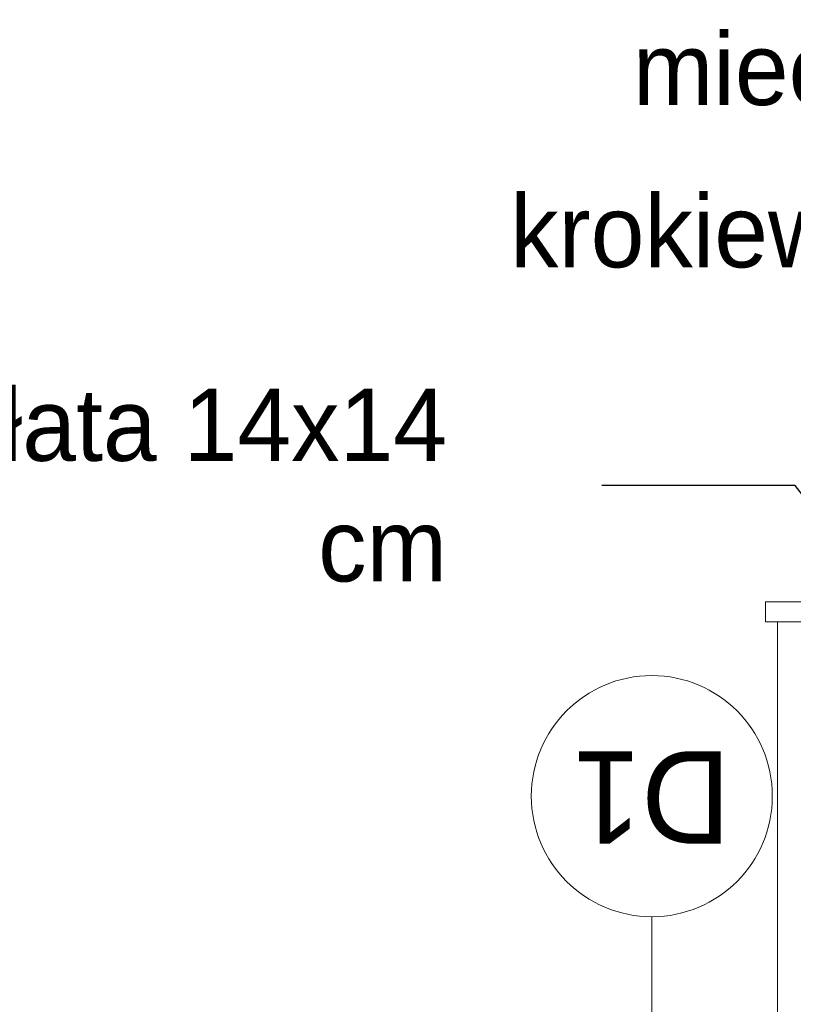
# Model space of a CAD drawing. Extents: x -623047 to -199286, y -27077 to 168279.
# Tile 19 of 194: x -597190 to -595264, y -6391 to -3941. Entities that reach past the tile are written whole.
import ezdxf

# ---------------------------------------------------------------- set-up
doc = ezdxf.new("R2010")
doc.units = 0
doc.header["$MEASUREMENT"] = 0
doc.layers.add('Arch opisy', color=7, linetype='Continuous')
for name, color, linetype, lineweight in [('Arch opisy_Nr_Pióra__1', 7, 'Continuous', 25), ('Arch opisy_Nr_Pióra__21', 7, 'Continuous', 9), ('INWENT OPISY_Nr_Pióra__21', 7, 'Continuous', 9)]:
    doc.layers.add(name, color=color, linetype=linetype, lineweight=lineweight)
doc.layers.add('INWENT.ŚCIANY_Nr_Pióra__2', color=7, linetype='Continuous', lineweight=13, true_color=0x7f7f7f)
doc.styles.add('GENERATED_STYLE_4', font='txt')
doc.styles.add('GENERATED_STYLE_5', font='txt')
doc.dimstyles.new('GENERATED_STYLE__7', dxfattribs={"dimtxt": 0.18, "dimasz": 182.4, "dimexe": 0.18, "dimexo": 0.0625, "dimgap": 0.09, "dimtad": 0, "dimtih": 1, "dimtoh": 1, "dimdec": 4, "dimzin": 0, "dimdsep": 46, "dimcen": 0.09, "dimadec": 0, "dimazin": 0, "dimtfac": 1, "dimtdec": 4, "dimtmove": 0, "dimatfit": 3, "dimldrblk": 'ARROWHEAD_5', "dimfxl": 0, "dimtolj": 1, "dimtzin": 0, "dimarcsym": 0})

# ---------------------------------------------------------------- blocks, each defined once
blk = doc.blocks.new('ARROWHEAD_5')
at = {"color": 0, "linetype": 'Continuous', "lineweight": 0}
blk.add_line((0, 0), (-1, 0), dxfattribs=at)
blk.add_solid([(-1, 0.2679), (0, 0), (-1, -0.2679), (-1, 0.2679)], dxfattribs=at)
blk = doc.blocks.new('Linia_124', base_point=(-595616.4, -7233.7))
at = {"layer": 'Arch opisy_Nr_Pióra__21', "linetype": 'Continuous'}
blk.add_line((-595616.4, -7233.7), (-595616.4, -6173.3), dxfattribs=at)
blk.add_circle((-595616.4, -5873.3), 300, dxfattribs=at)

msp = doc.modelspace()

# ---------------------------------------------------------------- linework, layer by layer
at = {"layer": 'INWENT.ŚCIANY_Nr_Pióra__2', "linetype": 'Continuous'}
for p, q in [((-595333.4, -5389.6), (-594003.4, -5389.6)), ((-595333.4, -5439.6), (-595333.4, -5389.6)), ((-595333.4, -5439.6), (-594003.4, -5439.6)), ((-595303.4, -6904.6), (-595303.4, -5439.6))]:
    msp.add_line(p, q, dxfattribs=at)

# ---------------------------------------------------------------- block references
at = {"layer": 'Arch opisy', "linetype": 'Continuous'}
msp.add_blockref('Linia_124', (-595616.4, -7233.7), dxfattribs=at)

# ---------------------------------------------------------------- texts
at = {"layer": 'Arch opisy_Nr_Pióra__1', "linetype": 'Continuous', "insert": (-595616.4, -5991.7), "char_height": 230, "attachment_point": 2, "rotation": 180, "style": 'GENERATED_STYLE_5'}
msp.add_mtext('{D1}', dxfattribs=at)
at = {"layer": 'INWENT OPISY_Nr_Pióra__21', "linetype": 'Continuous', "char_height": 180, "attachment_point": 6, "style": 'GENERATED_STYLE_4'}
for s, insert, width in [('{miecz 9x14 cm}', (-594446.3, -4215.1), 1387.49), ('{krokiew 12x14 cm}', (-594430.5, -4618.9), 1665.32), ('{murłata 14x14 cm}', (-596126.1, -5100.4), 1650.08)]:
    msp.add_mtext(s, dxfattribs=dict(at, insert=insert, width=width))

# ---------------------------------------------------------------- leaders
at = {"layer": 'INWENT OPISY_Nr_Pióra__21', "linetype": 'Continuous', "annotation_type": 0, "has_hookline": 1, "hookline_direction": 1}
for points, text_width in [([(-592278.4, -4214.9), (-594178.3, -4214.9)], 1191.4), ([(-592971.3, -4618.7), (-594030.3, -4618.7)], 1337.1), ([(-594163.4, -6529.6), (-595259.2, -5100.3), (-595741.1, -5100.3)], 1337.1)]:
    msp.add_leader(points, dimstyle='GENERATED_STYLE__7', dxfattribs=dict(at, text_width=text_width))

doc.saveas('drawing.dxf')
